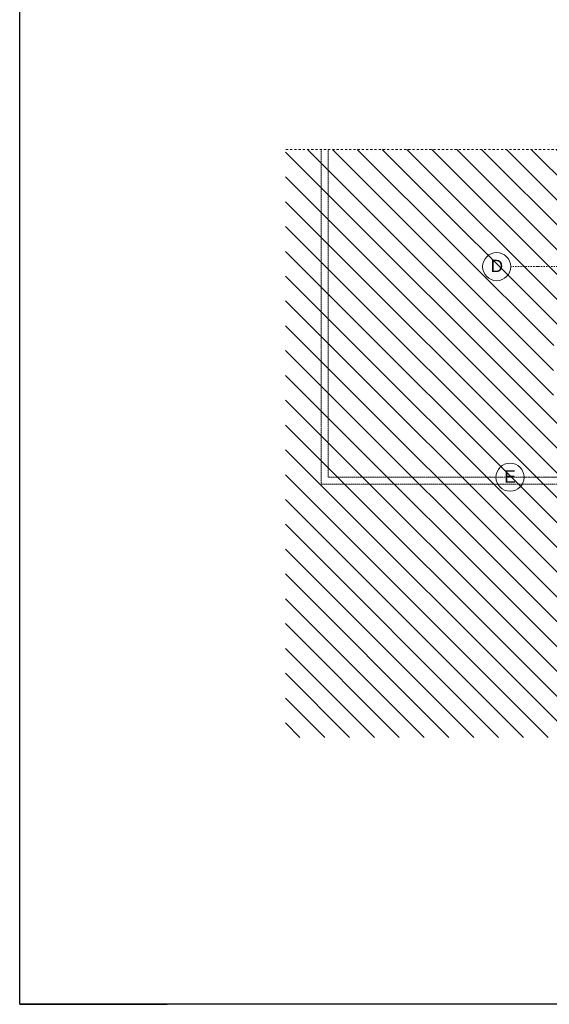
# Model space of a CAD drawing. Header units: centimetres. Extents: x -1589 to 108054, y -205274 to 31709.
# Tile 175 of 256: x 18354 to 19861, y 25769 to 28574. Entities that reach past the tile are written whole.
import ezdxf

# ---------------------------------------------------------------- set-up
doc = ezdxf.new("R2010")
doc.units = ezdxf.units.CM
doc.header["$LTSCALE"] = 0.01
doc.header["$MEASUREMENT"] = 0
for name, pattern in [('Krawędzie ukryte', [27, 20, -7]), ('Kropki i Kreski', [72, 36, -18, 0, -18]), ('Przerywana', [12, 6, -6])]:
    doc.linetypes.add(name, pattern=pattern)
doc.layers.add('4_osie.ISTN', color=7, linetype='Continuous')
doc.layers.add('5_opisy.K_IR', color=7, linetype='Continuous')
doc.styles.add('GENERATED_STYLE_1', font='txt')

msp = doc.modelspace()

# ---------------------------------------------------------------- hatches: boundary and pattern name
at = {"layer": '5_opisy.K_IR', "linetype": 'Continuous', "lineweight": 5}
h = msp.add_hatch(dxfattribs=at)
h.set_pattern_fill('PZT_oznaczenia_dróg_dla__78', color=8, style=0, pattern_type=2)
h.set_pattern_definition([(315, (19207.066, 28099.415), (35.3553, 35.3553), [])])
h.paths.add_polyline_path([(21475.76841, 26529.27681), (21475.76841, 28204.21057), (19109.63506, 28204.21057), (19109.63506, 26529.27681)])
h.paths.add_polyline_path([(21475.76841, 27250.43095), (21475.76841, 28204.21057), (20025.69984, 28204.21057), (20025.69984, 27654.43852), (20025.67382, 27654.83519), (19873.34127, 27654.51476), (19873.09548, 27460.70225), (20025.69984, 27460.4239), (20025.69984, 27250.50296)])

# ---------------------------------------------------------------- linework, layer by layer
for points in [[(18353.62342, 25768.60037), (18353.62342, 28738.60037), (18353.62342, 31708.60037), (27323.62342, 31708.60037)], [(27323.62342, 31708.60037), (27323.62342, 28738.60037), (27323.62342, 25768.60037), (18353.62342, 25768.60037)], [(18353.62342, 25768.60037), (18773.62342, 25768.60037)]]:
    msp.add_lwpolyline(points)
at = {"linetype": 'Przerywana', "lineweight": 5, "ltscale": 100}
msp.add_lwpolyline([(19111.45529, 28204.21057), (21475.76841, 28204.21057), (21475.76841, 26533.39653)], dxfattribs=at)
at = {"layer": '4_osie.ISTN', "color": 7, "linetype": 'Kropki i Kreski', "lineweight": 0, "ltscale": 10}
for p, q in [((21475.76841, 27870.50296), (19751.17303, 27870.50296)), ((21475.76841, 27270.50296), (19789.13042, 27270.50296))]:
    msp.add_line(p, q, dxfattribs=at)
at = {"layer": '4_osie.ISTN', "color": 7, "linetype": 'Continuous', "lineweight": 0}
for centre in [(19711.17303, 27870.50296), (19749.13042, 27270.50296)]:
    msp.add_circle(centre, 40, dxfattribs=at)
at = {"layer": '5_opisy.K_IR', "color": 8, "linetype": 'Krawędzie ukryte', "lineweight": 5}
for points in [[(19211.52297, 28204.21057), (19211.52297, 27250.50296), (20025.69984, 27250.50296)], [(19231.52297, 28204.21057), (19231.52297, 27270.50296), (20025.69984, 27270.50296)]]:
    msp.add_lwpolyline(points, dxfattribs=at)

# ---------------------------------------------------------------- texts
at = {"layer": '4_osie.ISTN', "color": 7, "lineweight": 0, "char_height": 35, "attachment_point": 4, "style": 'GENERATED_STYLE_1'}
for s, insert in [('\\A1;{\\pql;\\pt0;\\fArial|b0|i0|c238|p38;D}', (19693.89253, 27872.50346)), ('\\A1;{\\pql;\\pt0;\\fArial|b0|i0|c238|p38;E}', (19733.12992, 27272.50346))]:
    msp.add_mtext(s, dxfattribs=dict(at, insert=insert))

doc.saveas('drawing.dxf')
